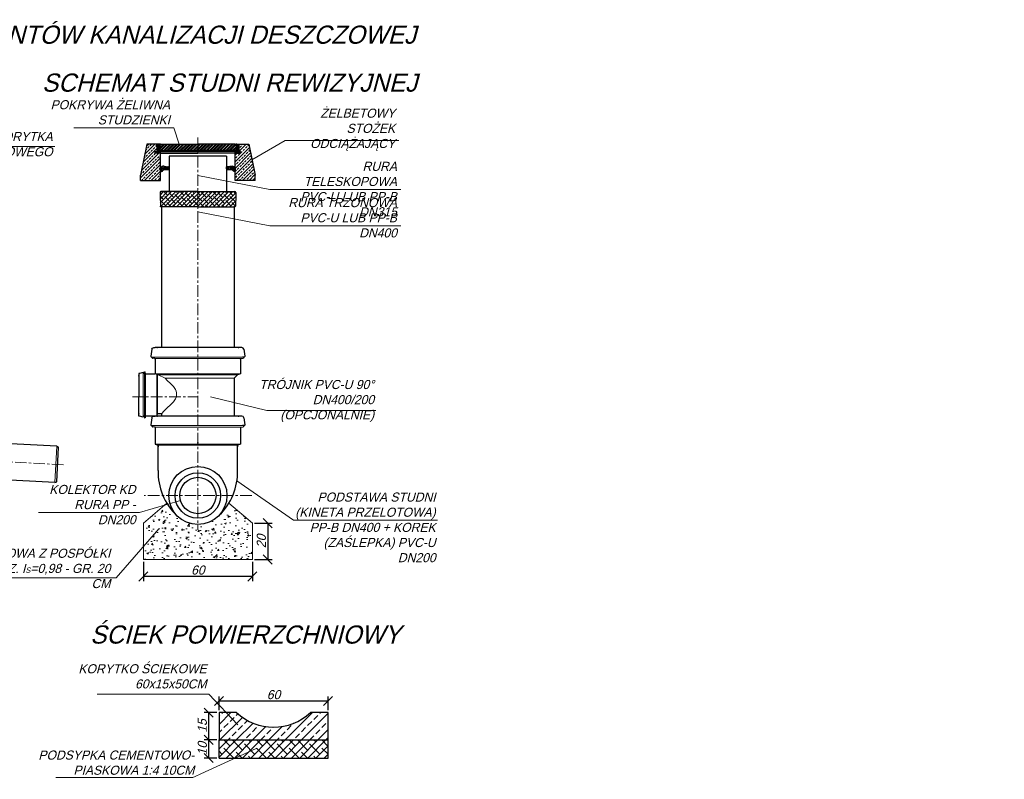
# Model space of a CAD drawing. Header units: millimetres. Extents: x -8866 to 77461, y -114325 to -28406.
# Tile 11 of 37: x 12902 to 13444, y -37705 to -37287. Entities that reach past the tile are written whole.
import ezdxf

# ---------------------------------------------------------------- set-up
doc = ezdxf.new("R2010")
doc.units = ezdxf.units.MM
doc.linetypes.add('CENTERX2', pattern=[20.32, 12.7, -2.54, 2.54, -2.54])
doc.linetypes.add('DASHDOT', pattern=[25.4, 12.7, -6.35, 0, -6.35])
for name, color, linetype, lineweight in [('0O', 7, 'Continuous', 18), ('5', 3, 'Continuous', 13), ('6', 2, 'Continuous', 25), ('8', 1, 'Continuous', 13)]:
    doc.layers.add(name, color=color, linetype=linetype, lineweight=lineweight)
doc.layers.add('MABO-1', color=7, linetype='Continuous')
doc.layers.add('PIPELIFE', color=7, linetype='Continuous')
doc.styles.get("Standard").update_dxf_attribs({"font": 'IC-isocp.shx', "oblique": 15})
doc.dimstyles.new('ISO-25', dxfattribs={"dimscale": 2, "dimtxt": 2.5, "dimasz": 2.5, "dimexe": 1.25, "dimexo": 0.625, "dimtad": 1, "dimtxsty": 'Standard', "dimblk": 'OBLIQUE', "dimcen": 2.5, "dimadec": 0, "dimazin": 0, "dimtfac": 1, "dimtmove": 0, "dimatfit": 3, "dimldrblk": 'OBLIQUE', "dimfxl": 1, "dimarcsym": 0})
pattern_1 = [(45, (9657.3493, -37283.11262), (-0.224506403, 0.224506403), []), (45, (9657.3493, -37282.95387), (-0.224506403, 0.224506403), [])]
pattern_2 = [(45, (9657.3493, -37283.1126), (-1.7960512, 1.7960512), []), (45, (9659.1453, -37283.1126), (-1.7960512, 1.7960512), [1.27, -0.635])]
pattern_3 = [(45, (9493.3694, -37502.1262), (-0.44901281, 0.44901281), [])]
pattern_4 = [(45, (9452.3723, -37502.1262), (-0.44901281, 0.44901281), [])]

# ---------------------------------------------------------------- blocks, each defined once
blk = doc.blocks.new('_Oblique')
at = {"color": 0, "linetype": 'ByBlock', "lineweight": -2}
blk.add_line((-0.5, -0.5), (0.5, 0.5), dxfattribs=at)
blk = doc.blocks.new('*D2876')
at = {"layer": '5', "color": 0, "lineweight": -2}
for p, q in [((13030.89, -37563.97), (13040.6, -37563.97)), ((13038.1, -37563.97), (13038.1, -37583.97)), ((13030.89, -37583.97), (13040.6, -37583.97))]:
    blk.add_line(p, q, dxfattribs=at)
at = {"layer": 'Defpoints', "color": 0}
for p in [(13029.64, -37563.97), (13029.64, -37583.97), (13038.1, -37583.97)]:
    blk.add_point(p, dxfattribs=at)
at = {"layer": '5', "color": 0, "lineweight": -2, "xscale": 5, "yscale": 5, "zscale": 5}
for p, rotation in [((13038.1, -37563.97), 90), ((13038.1, -37583.97), 270)]:
    blk.add_blockref('_Oblique', p, dxfattribs=dict(at, rotation=rotation))
at = {"layer": '5', "color": 0, "insert": (13034.59, -37573.97), "char_height": 5, "attachment_point": 5, "rotation": 90}
blk.add_mtext('20', dxfattribs=at)
blk = doc.blocks.new('*D2877')
at = {"layer": '5', "color": 0, "lineweight": -2}
for p, q in [((12969.64, -37585.22), (12969.64, -37595.81)), ((13029.64, -37585.22), (13029.64, -37595.81)), ((13029.64, -37593.31), (12969.64, -37593.31))]:
    blk.add_line(p, q, dxfattribs=at)
at = {"layer": 'Defpoints', "color": 0}
for p in [(12969.64, -37583.97), (13029.64, -37583.97), (12969.64, -37593.31)]:
    blk.add_point(p, dxfattribs=at)
at = {"layer": '5', "color": 0, "lineweight": -2, "xscale": 5, "yscale": 5, "zscale": 5, "rotation": 180}
blk.add_blockref('_Oblique', (12969.64, -37593.31), dxfattribs=at)
at = {"layer": '5', "color": 0, "lineweight": -2, "xscale": 5, "yscale": 5, "zscale": 5}
blk.add_blockref('_Oblique', (13029.64, -37593.31), dxfattribs=at)
at = {"layer": '5', "color": 0, "insert": (12999.64, -37589.8), "char_height": 5, "attachment_point": 5}
blk.add_mtext('60', dxfattribs=at)
blk = doc.blocks.new('r3')
at = {"color": 8, "linetype": 'Continuous', "lineweight": 18}
for p, q in [((10109.06, -37854.65), (10109.06, -37834.63)), ((10177.29, -37845.64), (10177.29, -37834.63)), ((10178.06, -37845.64), (10178.06, -37833.09)), ((10184.39, -37845.64), (10184.39, -37833.09)), ((10184.98, -37845.64), (10184.98, -37832.01)), ((10185.68, -37845.64), (10185.68, -37832.3)), ((10177.29, -37845.64), (10177.29, -37854.65)), ((10178.06, -37845.64), (10178.06, -37856.18)), ((10184.39, -37845.64), (10184.39, -37856.18)), ((10184.98, -37845.64), (10184.98, -37857.27)), ((10185.68, -37845.64), (10185.68, -37856.97))]:
    blk.add_line(p, q, dxfattribs=at)
at = {"color": 7, "linetype": 'CENTERX2', "lineweight": 18, "ltscale": 0.5}
blk.add_line((10104.88, -37844.64), (10192.75, -37844.64), dxfattribs=at)
at = {"layer": '6', "linetype": 'Continuous'}
for p, q in [((10109.06, -37834.63), (10108.06, -37835.13)), ((10108.06, -37854.15), (10108.06, -37835.13)), ((10109.06, -37834.63), (10177.29, -37834.63)), ((10178.06, -37833.09), (10177.29, -37834.63)), ((10184.39, -37833.09), (10178.06, -37833.09)), ((10184.39, -37833.09), (10184.52, -37832.15)), ((10184.98, -37832.01), (10184.69, -37832.01)), ((10185.06, -37832.83), (10184.98, -37832.01)), ((10185.11, -37832.88), (10185.47, -37832.88)), ((10185.53, -37832.84), (10185.61, -37832.35)), ((10185.68, -37832.3), (10187.73, -37832.88)), ((10187.73, -37832.88), (10188.01, -37832.88)), ((10188.06, -37832.94), (10188.06, -37832.99)), ((10188.06, -37832.99), (10188.06, -37845.64)), ((10188.06, -37856.28), (10188.06, -37845.64)), ((10109.06, -37854.65), (10108.06, -37854.15)), ((10109.06, -37854.65), (10177.29, -37854.65)), ((10178.06, -37856.18), (10177.29, -37854.65)), ((10184.39, -37856.18), (10178.06, -37856.18)), ((10184.39, -37856.18), (10184.52, -37857.13)), ((10184.98, -37857.27), (10184.69, -37857.27)), ((10185.06, -37856.45), (10184.98, -37857.27)), ((10185.11, -37856.4), (10185.47, -37856.4)), ((10185.53, -37856.44), (10185.61, -37856.93)), ((10185.68, -37856.97), (10187.73, -37856.4)), ((10187.73, -37856.4), (10188.01, -37856.4)), ((10188.06, -37856.34), (10188.06, -37856.28))]:
    blk.add_line(p, q, dxfattribs=at)
at = {"layer": '6', "linetype": 'Continuous', "extrusion": (0, 0, -1)}
for centre, radius, start, end in [((-10184.69, -37832.18), 0.168, 8.0001, 90), ((-10185.11, -37832.83), 0.056, 270, 354.9998), ((-10185.47, -37832.83), 0.056, 190, 269.9998), ((-10188.01, -37832.94), 0.056, 90, 180), ((-10184.69, -37857.1), 0.168, 270, 351.9999), ((-10185.11, -37856.45), 0.056, 5.0002, 90), ((-10185.47, -37856.45), 0.056, 90.0002, 170), ((-10188.01, -37856.34), 0.056, 180, 270)]:
    blk.add_arc(centre, radius, start, end, dxfattribs=at)
at = {"layer": '6', "linetype": 'Continuous'}
for centre, start, end in [((10185.67, -37832.36), 74.2285, 169.9996), ((10185.67, -37856.92), 190.0004, 285.7715)]:
    blk.add_arc(centre, 0.056, start, end, dxfattribs=at)
for p in [(10188.06, -37834.13), (10188.06, -37855.15)]:
    blk.add_point(p, dxfattribs=at)
blk = doc.blocks.new('*D2895')
at = {"layer": '5', "color": 0, "lineweight": -2}
for p, q in [((13010.06, -37668.19), (13003.11, -37668.19)), ((13005.61, -37683.19), (13005.61, -37668.19)), ((13010.06, -37683.19), (13003.11, -37683.19))]:
    blk.add_line(p, q, dxfattribs=at)
at = {"layer": 'Defpoints', "color": 0}
for p in [(13005.61, -37668.19), (13011.31, -37668.19), (13011.31, -37683.19)]:
    blk.add_point(p, dxfattribs=at)
at = {"layer": '5', "color": 0, "lineweight": -2, "xscale": 5, "yscale": 5, "zscale": 5}
for p, rotation in [((13005.61, -37668.19), 90), ((13005.61, -37683.19), 270)]:
    blk.add_blockref('_Oblique', p, dxfattribs=dict(at, rotation=rotation))
at = {"layer": '5', "color": 0, "insert": (13002.11, -37675.55), "char_height": 5, "attachment_point": 5, "rotation": 90}
blk.add_mtext('15', dxfattribs=at)
blk = doc.blocks.new('*D2896')
at = {"layer": '5', "color": 0, "lineweight": -2}
for p, q in [((13011.31, -37666.94), (13011.31, -37659.35)), ((13071.31, -37661.85), (13011.31, -37661.85)), ((13071.31, -37666.94), (13071.31, -37659.35))]:
    blk.add_line(p, q, dxfattribs=at)
at = {"layer": 'Defpoints', "color": 0}
for p in [(13011.31, -37661.85), (13011.31, -37668.19), (13071.31, -37668.19)]:
    blk.add_point(p, dxfattribs=at)
at = {"layer": '5', "color": 0, "lineweight": -2, "xscale": 5, "yscale": 5, "zscale": 5, "rotation": 180}
blk.add_blockref('_Oblique', (13011.31, -37661.85), dxfattribs=at)
at = {"layer": '5', "color": 0, "lineweight": -2, "xscale": 5, "yscale": 5, "zscale": 5}
blk.add_blockref('_Oblique', (13071.31, -37661.85), dxfattribs=at)
at = {"layer": '5', "color": 0, "insert": (13041.31, -37658.34), "char_height": 5, "attachment_point": 5}
blk.add_mtext('60', dxfattribs=at)
blk = doc.blocks.new('*D2897')
at = {"layer": '5', "color": 0, "lineweight": -2}
for p, q in [((13010.05, -37683.19), (13003.11, -37683.19)), ((13005.61, -37693.19), (13005.61, -37683.19)), ((13010.06, -37693.19), (13003.11, -37693.19))]:
    blk.add_line(p, q, dxfattribs=at)
at = {"layer": 'Defpoints', "color": 0}
for p in [(13005.61, -37683.19), (13011.3, -37683.19), (13011.31, -37693.19)]:
    blk.add_point(p, dxfattribs=at)
at = {"layer": '5', "color": 0, "lineweight": -2, "xscale": 5, "yscale": 5, "zscale": 5}
for p, rotation in [((13005.61, -37683.19), 90), ((13005.61, -37693.19), 270)]:
    blk.add_blockref('_Oblique', p, dxfattribs=dict(at, rotation=rotation))
at = {"layer": '5', "color": 0, "insert": (13002.11, -37688.05), "char_height": 5, "attachment_point": 5, "rotation": 90}
blk.add_mtext('10', dxfattribs=at)

msp = doc.modelspace()

# ---------------------------------------------------------------- hatches: boundary and pattern name
h = msp.add_hatch()
h.set_pattern_fill('ANSI31', color=256, scale=0.2, angle=180, style=0)
h.set_pattern_definition(pattern_4)
edge = h.paths.add_edge_path()
edge.add_line((12980.362, -37369.991), (12980.361, -37369.997))
edge.add_line((12980.361, -37369.997), (12980.361, -37369.997))
edge.add_spline(control_points=[(12980.361, -37369.997), (12980.226, -37370.146), (12979.985, -37370.412), (12979.407, -37370.472), (12979.144, -37369.935), (12979.136, -37369.499), (12979.135, -37369.219)], knot_values=[0.0114759, 0.0114759, 0.0114759, 0.0114759, 2.9566074, 5.2892618, 7.6300329, 11.7322369, 11.7322369, 11.7322369, 11.7322369], degree=3, periodic=0)
edge.add_line((12979.135, -37369.219), (12979.135, -37369.218))
edge.add_line((12979.135, -37369.218), (12979.135, -37369.216))
edge.add_line((12979.135, -37369.216), (12979.135, -37369.212))
edge.add_line((12979.135, -37369.212), (12979.135, -37369.205))
edge.add_line((12979.135, -37369.205), (12979.135, -37369.204))
edge.add_line((12979.135, -37369.204), (12979.135, -37369.204))
edge.add_line((12979.135, -37369.204), (12979.135, -37369.204))
edge.add_line((12979.135, -37369.204), (12979.135, -37369.203))
edge.add_line((12979.135, -37369.203), (12979.135, -37369.198))
edge.add_line((12979.135, -37369.198), (12979.135, -37369.196))
edge.add_line((12979.135, -37369.196), (12979.135, -37369.192))
edge.add_line((12979.135, -37369.192), (12979.135, -37369.128))
edge.add_line((12979.135, -37369.128), (12979.135, -37369.126))
edge.add_line((12979.135, -37369.126), (12979.135, -37369.125))
edge.add_line((12979.135, -37369.125), (12979.135, -37369.124))
edge.add_line((12979.135, -37369.124), (12979.135, -37369.124))
edge.add_line((12979.135, -37369.124), (12979.135, -37369.123))
edge.add_line((12979.135, -37369.123), (12979.135, -37369.122))
edge.add_line((12979.135, -37369.122), (12979.135, -37369.115))
edge.add_line((12979.135, -37369.115), (12979.135, -37369.113))
edge.add_line((12979.135, -37369.113), (12979.135, -37369.112))
edge.add_line((12979.135, -37369.112), (12979.135, -37369.102))
edge.add_line((12979.135, -37369.102), (12979.135, -37369.101))
edge.add_spline(control_points=[(12979.135, -37369.101), (12979.136, -37368.866), (12979.143, -37368.484), (12979.348, -37367.999), (12979.778, -37367.667), (12980.149, -37367.595), (12980.362, -37367.582)], knot_values=[12.3069177, 12.3069177, 12.3069177, 12.3069177, 15.7411839, 17.8880247, 20.4801321, 23.6478752, 23.6478752, 23.6478752, 23.6478752], degree=3, periodic=0)
edge.add_line((12980.362, -37367.582), (12980.362, -37369.991))
h = msp.add_hatch()
h.set_pattern_fill('ANSI31', color=256, scale=0.2, angle=180, style=0)
h.set_pattern_definition(pattern_4)
h.paths.add_polyline_path([(12980.819, -37367.588), (12980.819, -37369.608), (12980.362, -37369.608), (12980.362, -37367.588)])
h = msp.add_hatch()
h.set_pattern_fill('ANSI31', color=256, scale=0.2, angle=180, style=0)
h.set_pattern_definition(pattern_4)
h.paths.add_polyline_path([(12983.513, -37369.372), (12980.819, -37369.608), (12980.819, -37367.588), (12983.513, -37367.823, -0.3888751), (12983.914, -37368.262), (12983.914, -37368.596), (12983.914, -37368.6), (12983.914, -37368.934, -0.3888751), (12983.513, -37369.372)])
h = msp.add_hatch()
h.set_pattern_fill('ANSI31', color=256, scale=0.2, angle=180, style=0)
h.set_pattern_definition(pattern_3)
h.paths.add_polyline_path([(13018.454, -37369.608), (13015.761, -37369.372), (13015.475, -37369.231), (13015.36, -37368.934), (13015.36, -37368.6), (13015.36, -37368.596), (13015.36, -37368.262), (13015.475, -37367.964), (13015.761, -37367.823), (13018.454, -37367.588), (13018.454, -37369.608)])
h = msp.add_hatch()
h.set_pattern_fill('ANSI31', color=256, scale=0.2, angle=180, style=0)
h.set_pattern_definition(pattern_3)
edge = h.paths.add_edge_path()
edge.add_line((13018.454, -37367.588), (13018.342, -37367.588))
edge.add_spline(control_points=[(13018.342, -37367.588), (13018.756, -37367.566), (13019.346, -37367.551), (13019.926, -37367.999), (13020.131, -37368.484), (13020.138, -37368.866), (13020.138, -37369.101)], knot_values=[0.362181, 0.362181, 0.362181, 0.362181, 6.2822751, 8.8743824, 11.0212232, 14.4554894, 14.4554894, 14.4554894, 14.4554894], degree=3, periodic=0)
edge.add_line((13020.138, -37369.101), (13020.138, -37369.102))
edge.add_line((13020.138, -37369.102), (13020.138, -37369.112))
edge.add_line((13020.138, -37369.112), (13020.138, -37369.113))
edge.add_line((13020.138, -37369.113), (13020.138, -37369.115))
edge.add_line((13020.138, -37369.115), (13020.138, -37369.122))
edge.add_line((13020.138, -37369.122), (13020.138, -37369.123))
edge.add_line((13020.138, -37369.123), (13020.138, -37369.124))
edge.add_line((13020.138, -37369.124), (13020.138, -37369.124))
edge.add_line((13020.138, -37369.124), (13020.138, -37369.125))
edge.add_line((13020.138, -37369.125), (13020.138, -37369.126))
edge.add_line((13020.138, -37369.126), (13020.138, -37369.128))
edge.add_line((13020.138, -37369.128), (13020.138, -37369.192))
edge.add_line((13020.138, -37369.192), (13020.138, -37369.196))
edge.add_line((13020.138, -37369.196), (13020.138, -37369.198))
edge.add_line((13020.138, -37369.198), (13020.138, -37369.203))
edge.add_line((13020.138, -37369.203), (13020.138, -37369.204))
edge.add_line((13020.138, -37369.204), (13020.138, -37369.204))
edge.add_line((13020.138, -37369.204), (13020.138, -37369.204))
edge.add_line((13020.138, -37369.204), (13020.138, -37369.205))
edge.add_line((13020.138, -37369.205), (13020.138, -37369.212))
edge.add_line((13020.138, -37369.212), (13020.138, -37369.216))
edge.add_line((13020.138, -37369.216), (13020.138, -37369.218))
edge.add_line((13020.138, -37369.218), (13020.138, -37369.219))
edge.add_spline(control_points=[(13020.138, -37369.219), (13020.138, -37369.499), (13020.13, -37369.935), (13019.867, -37370.472), (13019.288, -37370.412), (13019.047, -37370.146), (13018.913, -37369.997)], knot_values=[15.0301702, 15.0301702, 15.0301702, 15.0301702, 19.1323743, 21.4731453, 23.8057998, 26.7509313, 26.7509313, 26.7509313, 26.7509313], degree=3, periodic=0)
edge.add_line((13018.913, -37369.997), (13018.913, -37369.997))
edge.add_line((13018.913, -37369.997), (13018.911, -37369.991))
edge.add_line((13018.911, -37369.991), (13018.454, -37369.608))
edge.add_line((13018.454, -37369.608), (13018.454, -37367.588))
at = {"layer": '0O', "linetype": 'DASHDOT'}
h = msp.add_hatch(dxfattribs=at)
h.set_pattern_fill('ANSI38', color=256, scale=0.5, angle=180, style=0)
h.set_pattern_definition([(45, (-308.8532, 336.7572), (-1.122532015, 1.122532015), []), (135, (-308.8532, 336.7572), (-3.367596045, 1.122532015), [3.96875, -2.38125])])
h.paths.add_polyline_path([(13020.456, -37382.047), (13020.456, -37383.538), (13020.273, -37389.516, -0.4052343), (13019.776, -37389.997), (12999.637, -37389.997), (12979.498, -37389.997, -0.4052343), (12979.001, -37389.516), (12978.817, -37383.538), (12978.817, -37382.047, -0.4142136), (12979.314, -37381.55), (12999.637, -37381.55), (13019.96, -37381.55, -0.4142136)])
at = {"layer": '8'}
h = msp.add_hatch(dxfattribs=at)
h.set_pattern_fill('AR-CONC', color=256, scale=0.05, style=0)
h.set_pattern_definition([(50, (-84.739, 33.556), (9.1092334, -0.7969543), [0.9525, -10.4775]), (355, (-84.739, 33.556), (-1.762171, 9.5528423), [0.762, -8.3820292]), (100.451445, (-83.98, 33.49), (7.3470624, 8.7558876), [0.8095004, -8.9045122]), (46.1842, (-84.739, 36.096), (13.553952, -2.1021164), [1.42875, -15.71625]), (96.635558, (-83.609, 35.921), (11.8702067, 12.3713062), [1.214251, -13.3567804]), (351.18415, (-84.739, 36.096), (11.8702067, 12.371306), [1.1429984, -12.5729866]), (21, (-83.469, 35.461), (7.5807196, -5.1132599), [0.9525, -10.4775]), (326, (-83.469, 35.461), (3.0901014, 9.2093983), [0.762, -8.382]), (71.451445, (-82.837, 35.035), (10.670821, 4.0961384), [0.8095004, -8.9044969]), (37.5, (-84.7388, 33.556), (0.15443016, 4.22775194), [0, -8.2804, 0, -8.509, 0, -8.41375]), (7.5, (-84.739, 33.556), (3.3409831, 5.00902874), [0, -4.8514, 0, -8.0899, 0, -3.20675]), (327.5, (-87.571, 33.556), (6.77952976, -0.2864372), [0, -3.175, 0, -9.906, 0, -13.1445]), (317.5, (-88.841, 33.556), (7.4064591, 1.27132455), [0, -4.1275, 0, -6.5786, 0, -9.3345])])
h.paths.add_polyline_path([(12969.637, -37563.971), (12980.062, -37554.994, 0.4585629), (13019.212, -37554.994), (13029.637, -37563.971), (13029.637, -37583.971), (12969.637, -37583.971)])
h = msp.add_hatch(dxfattribs=at)
h.set_pattern_fill('ANSI33', color=256, angle=180, style=0)
h.set_pattern_definition([(225, (4.989, -14.413), (4.4901281, -4.4901281), []), (225, (0.499, -14.413), (4.4901281, -4.4901281), [3.175, -1.5875])])
h.paths.add_polyline_path([(13011.315, -37668.187), (13016.315, -37668.187), (13018.513, -37668.187), (13020.919, -37668.187, 0.189103), (13041.315, -37676.187, 0.189103), (13061.711, -37668.187), (13066.315, -37668.187), (13071.315, -37668.187), (13071.315, -37683.187), (13011.315, -37683.187)])
h = msp.add_hatch(dxfattribs=at)
h.set_pattern_fill('ANSI38', color=256, style=0)
h.set_pattern_definition([(45, (4.989, -14.413), (-2.24506403, 2.24506403), []), (135, (4.989, -14.413), (-6.7351921, 2.24506403), [7.9375, -4.7625])])
h.paths.add_polyline_path([(13071.315, -37683.187), (13071.315, -37693.187), (13021.315, -37693.187), (13020.315, -37693.187), (13011.315, -37693.187), (13011.315, -37690.519), (13011.315, -37683.187)])
at = {"layer": 'PIPELIFE'}
h = msp.add_hatch(dxfattribs=at)
h.set_pattern_fill('ANSI33', color=0, scale=0.4, angle=180, style=0)
h.set_pattern_definition(pattern_2)
h.paths.add_polyline_path([(12971.637, -37355.428), (12977.137, -37355.428), (12977.137, -37359.428), (12976.137, -37359.428), (12976.137, -37360.428), (12979.137, -37360.428), (12979.137, -37375.428), (12968.137, -37375.428), (12968.137, -37372.528)])
h = msp.add_hatch(dxfattribs=at)
h.set_pattern_fill('STEEL', color=0, scale=0.1, angle=180, style=0)
h.set_pattern_definition(pattern_1)
h.paths.add_polyline_path([(12978.137, -37359.428), (12977.137, -37359.428), (12977.137, -37355.428), (12977.637, -37355.428), (12978.137, -37355.428)])
h.paths.add_polyline_path([(12979.137, -37359.428), (12979.137, -37360.428), (12976.137, -37360.428), (12976.137, -37359.428)])
h = msp.add_hatch(dxfattribs=at)
h.set_pattern_fill('STEEL', color=0, scale=0.4, angle=180, style=0)
h.set_pattern_definition([(45, (9657.3493, -37283.1126), (-0.8980256, 0.8980256), []), (45, (9657.3493, -37282.4776), (-0.8980256, 0.8980256), [])])
h.paths.add_polyline_path([(12999.637, -37355.428), (13020.137, -37355.428), (13020.637, -37355.428), (13020.637, -37358.928), (12999.637, -37358.928)])
h.paths.add_polyline_path([(12978.637, -37355.428), (12979.137, -37355.428), (12999.637, -37355.428), (12999.637, -37358.928), (12978.637, -37358.928)])
h = msp.add_hatch(dxfattribs=at)
h.set_pattern_fill('STEEL', color=0, scale=0.1, angle=180, style=0)
h.set_pattern_definition(pattern_1)
h.paths.add_polyline_path([(13021.137, -37355.428), (13022.137, -37355.428), (13022.137, -37359.428), (13021.137, -37359.428)])
h.paths.add_polyline_path([(13023.137, -37359.428), (13023.137, -37360.428), (13020.137, -37360.428), (13020.137, -37359.428)])
h = msp.add_hatch(dxfattribs=at)
h.set_pattern_fill('ANSI33', color=0, scale=0.4, angle=180, style=0)
h.set_pattern_definition(pattern_2)
h.paths.add_polyline_path([(13031.137, -37372.528), (13031.137, -37375.428), (13020.137, -37375.428), (13020.137, -37360.428), (13023.137, -37360.428), (13023.137, -37359.428), (13022.137, -37359.428), (13022.137, -37355.428), (13022.637, -37355.428), (13027.637, -37355.428)])

# ---------------------------------------------------------------- linework, layer by layer
at = {"color": 7, "linetype": 'CENTERX2', "lineweight": 18, "ltscale": 0.5}
for p, q in [((12999.637, -37351.737), (12999.637, -37567.567)), ((12963.595, -37494.383), (12999.637, -37494.383)), ((13029.271, -37548.743), (12970.003, -37548.743))]:
    msp.add_line(p, q, dxfattribs=at)
at = {"color": 8, "linetype": 'Continuous', "lineweight": 18}
for p, q in [((13024.207, -37472.59), (12975.066, -37472.59)), ((12975.995, -37473.432), (13023.279, -37473.432)), ((12969.516, -37494.383), (12969.516, -37481.049)), ((12970.217, -37494.383), (12970.217, -37480.752)), ((12970.813, -37494.383), (12970.813, -37481.839)), ((12976.188, -37481.839), (13023.086, -37481.839)), ((12976.188, -37481.839), (12977.784, -37482.266)), ((12977.137, -37494.383), (12977.137, -37481.839)), ((12977.415, -37494.383), (12977.415, -37482.167)), ((12977.784, -37482.266), (13021.489, -37482.266)), ((12977.784, -37482.266), (12977.784, -37482.353)), ((12981.68, -37484.266), (13019.639, -37484.266)), ((12969.516, -37494.383), (12969.516, -37505.718)), ((12970.217, -37494.383), (12970.217, -37506.015)), ((12970.813, -37494.383), (12970.813, -37504.928)), ((12977.137, -37494.383), (12977.137, -37504.928)), ((12977.415, -37494.383), (12977.415, -37503.891)), ((13024.207, -37510.3), (12975.066, -37510.3)), ((12975.995, -37511.143), (13023.279, -37511.143)), ((12976.188, -37520.549), (13023.086, -37520.549)), ((12977.784, -37520.977), (13021.489, -37520.977))]:
    msp.add_line(p, q, dxfattribs=at)
for points in [[(13015.36, -37368.934), (13015.36, -37368.262), (13015.475, -37367.964), (13015.761, -37367.823), (13018.454, -37367.588)], [(13015.36, -37368.934), (13015.475, -37369.231), (13015.761, -37369.372), (13018.454, -37369.608), (13018.911, -37369.991)], [(13020.919, -37668.187), (13016.315, -37668.187), (13011.315, -37668.187), (13011.315, -37683.187), (13071.315, -37683.187), (13071.315, -37668.187), (13066.315, -37668.187), (13061.711, -37668.187)]]:
    msp.add_lwpolyline(points)
at = {"color": 8, "linetype": 'Continuous', "lineweight": 18, "extrusion": (0, 0, -1)}
msp.add_lwpolyline([(-12979.634, -37503.891), (-12981.125, -37502.21), (-12982.829, -37500.529), (-12984.565, -37498.848), (-12986.151, -37497.167), (-12987.403, -37495.486), (-12987.561, -37495.119), (-12987.811, -37493.888), (-12987.911, -37492.965), (-12987.811, -37492.041), (-12987.561, -37490.81), (-12987.403, -37490.443), (-12986.151, -37488.762), (-12984.565, -37487.081), (-12982.829, -37485.401), (-12981.68, -37484.266), (-12977.784, -37482.353)], dxfattribs=at)
msp.add_arc((13041.315, -37646.187), 30, 227.16657, 312.83343)
for points in [[(12981.008, -37367.592), (12980.568, -37367.568), (12979.947, -37367.536), (12979.348, -37367.999), (12979.135, -37368.502), (12979.135, -37369.207), (12979.135, -37369.918), (12979.407, -37370.472), (12979.986, -37370.412), (12980.228, -37370.145), (12980.362, -37369.995)], [(13018.266, -37367.592), (13018.706, -37367.568), (13019.326, -37367.536), (13019.926, -37367.999), (13020.138, -37368.502), (13020.138, -37369.207), (13020.138, -37369.918), (13019.867, -37370.472), (13019.288, -37370.412), (13019.046, -37370.145), (13018.911, -37369.995)]]:
    msp.add_open_spline(points, degree=3, knots=[0, 0, 0, 0, 6.2822751, 8.8743824, 11.0212232, 14.7504881, 19.1323743, 21.4731453, 23.8057998, 26.7624071, 26.7624071, 26.7624071, 26.7624071])
at = {"layer": '5'}
for p, q in [((12931.433, -37346.508), (12986.418, -37346.508)), ((12989.387, -37355.428), (12986.418, -37346.508)), ((13029.387, -37363.978), (13047.667, -37353.327)), ((13047.667, -37353.327), (13110.336, -37353.327)), ((12828.294, -37356.633), (12920.912, -37356.633)), ((12999.637, -37372.619), (13039.225, -37380.405)), ((13039.225, -37380.405), (13111.315, -37380.405)), ((12999.637, -37392.575), (13039.225, -37400.361)), ((13039.225, -37400.361), (13111.315, -37400.361)), ((13006.684, -37494.383), (13037.555, -37501.931)), ((13037.555, -37501.931), (13097.682, -37501.931)), ((13021.157, -37540.651), (13052.346, -37562.309)), ((12990.043, -37551.563), (12967.504, -37558.188)), ((12911.905, -37558.188), (12967.504, -37558.188)), ((13052.346, -37562.309), (13131.538, -37562.309)), ((12978.104, -37567.152), (12954.723, -37594.053)), ((12954.723, -37594.053), (12859.82, -37594.053))]:
    msp.add_line(p, q, dxfattribs=at)
msp.add_lwpolyline([(12982.507, -37552.888), (12969.637, -37563.971), (12969.637, -37583.971), (13029.637, -37583.971), (13029.637, -37563.971), (13016.767, -37552.888)], dxfattribs=at)
msp.add_circle((12999.637, -37548.743), 10, dxfattribs=at)
at = {"layer": '6'}
for p, q in [((12971.637, -37355.428), (12968.137, -37372.528)), ((12979.137, -37355.428), (12971.637, -37355.428)), ((12976.137, -37359.428), (12979.137, -37359.428)), ((12978.137, -37355.428), (12978.137, -37359.428)), ((12978.637, -37355.428), (12978.637, -37358.928)), ((12978.637, -37358.928), (12999.637, -37358.928)), ((12979.137, -37355.428), (12999.637, -37355.428)), ((12979.137, -37375.428), (12979.137, -37359.428)), ((13020.137, -37355.428), (12999.637, -37355.428)), ((13020.637, -37358.928), (12999.637, -37358.928)), ((13020.137, -37355.428), (13027.637, -37355.428)), ((13023.137, -37359.428), (13020.137, -37359.428)), ((13020.137, -37375.428), (13020.137, -37359.428)), ((13020.637, -37355.428), (13020.637, -37358.928)), ((13021.137, -37355.428), (13021.137, -37359.428)), ((13027.637, -37355.428), (13031.137, -37372.528)), ((12968.137, -37375.428), (12968.137, -37372.528)), ((12968.137, -37375.428), (12979.137, -37375.428)), ((13031.137, -37375.428), (13020.137, -37375.428)), ((13031.137, -37375.428), (13031.137, -37372.528)), ((12978.817, -37382.047), (12978.817, -37383.538)), ((12978.817, -37383.538), (12979.001, -37389.516)), ((12999.637, -37381.55), (12979.314, -37381.55)), ((12999.637, -37381.55), (13019.96, -37381.55)), ((13020.456, -37383.538), (13020.273, -37389.516)), ((13020.456, -37382.047), (13020.456, -37383.538)), ((12999.637, -37389.997), (12979.498, -37389.997)), ((12999.637, -37389.997), (13019.776, -37389.997)), ((13011.315, -37693.187), (13011.315, -37683.187)), ((13071.315, -37693.187), (13071.315, -37683.187)), ((13011.315, -37693.187), (13071.315, -37693.187))]:
    msp.add_line(p, q, dxfattribs=at)
at = {"layer": '6', "linetype": 'Continuous'}
for p, q in [((12983.884, -37362.127), (12983.884, -37381.55)), ((13015.389, -37362.127), (12983.884, -37362.127)), ((13015.389, -37362.127), (13015.389, -37381.55)), ((12979.634, -37389.997), (12979.634, -37467.379)), ((13019.639, -37389.997), (13019.639, -37467.379)), ((12975.355, -37467.379), (12976.131, -37467.379)), ((13023.143, -37467.379), (12976.131, -37467.379)), ((13023.919, -37467.379), (13023.143, -37467.379)), ((12974.299, -37468.305), (12973.804, -37472.084)), ((12974.249, -37472.59), (12975.066, -37472.59)), ((12974.479, -37472.641), (12975.066, -37472.59)), ((12974.479, -37472.641), (12974.479, -37473.024)), ((12975.995, -37473.432), (12974.672, -37473.246)), ((13023.279, -37473.432), (13024.602, -37473.246)), ((13025.025, -37472.59), (13024.207, -37472.59)), ((13024.795, -37472.641), (13024.207, -37472.59)), ((13024.795, -37472.641), (13024.795, -37473.024)), ((13024.975, -37468.305), (13025.469, -37472.084)), ((12976.188, -37473.654), (12976.188, -37481.839)), ((13023.086, -37473.654), (13023.086, -37481.839)), ((12967.137, -37481.682), (12967.137, -37481.738)), ((12967.137, -37481.738), (12967.137, -37494.383)), ((12967.473, -37481.626), (12967.193, -37481.626)), ((12969.516, -37481.049), (12967.473, -37481.626)), ((12969.673, -37481.579), (12969.587, -37481.093)), ((12970.089, -37481.626), (12969.728, -37481.626)), ((12970.145, -37481.574), (12970.217, -37480.752)), ((12970.217, -37480.752), (12970.514, -37480.752)), ((12970.813, -37481.839), (12970.68, -37480.896)), ((12970.813, -37481.839), (12976.188, -37481.839)), ((13019.639, -37484.266), (13021.489, -37482.353)), ((13019.639, -37484.266), (13019.639, -37505.089)), ((13023.086, -37481.839), (13021.489, -37482.266)), ((13021.489, -37482.266), (13021.489, -37482.353)), ((12967.137, -37505.028), (12967.137, -37494.383)), ((12967.137, -37505.084), (12967.137, -37505.028)), ((12967.473, -37505.141), (12967.193, -37505.141)), ((12969.516, -37505.718), (12967.473, -37505.141)), ((12969.673, -37505.187), (12969.587, -37505.673)), ((12970.089, -37505.141), (12969.728, -37505.141)), ((12970.145, -37505.192), (12970.217, -37506.015)), ((12970.217, -37506.015), (12970.514, -37506.015)), ((12970.813, -37504.928), (12970.68, -37505.87)), ((12970.813, -37504.928), (12977.137, -37504.928)), ((12974.299, -37506.016), (12973.804, -37509.794)), ((12975.355, -37505.089), (12976.131, -37505.089)), ((13023.143, -37505.089), (12976.131, -37505.089)), ((12977.137, -37504.928), (12977.415, -37503.891)), ((12979.634, -37503.891), (12977.415, -37503.891)), ((12979.634, -37503.891), (12979.634, -37505.089)), ((13023.919, -37505.089), (13023.143, -37505.089)), ((13024.975, -37506.016), (13025.469, -37509.794)), ((12974.249, -37510.3), (12975.066, -37510.3)), ((12974.479, -37510.352), (12975.066, -37510.3)), ((12974.479, -37510.352), (12974.479, -37510.735)), ((12975.995, -37511.143), (12974.672, -37510.957)), ((12976.188, -37511.365), (12976.188, -37520.549)), ((13023.086, -37511.365), (13023.086, -37520.549)), ((13023.279, -37511.143), (13024.602, -37510.957)), ((13025.025, -37510.3), (13024.207, -37510.3)), ((13024.795, -37510.352), (13024.207, -37510.3)), ((13024.795, -37510.352), (13024.795, -37510.735)), ((12976.188, -37520.549), (12977.784, -37520.977)), ((12977.784, -37520.977), (12977.784, -37521.96)), ((12977.784, -37534.967), (12977.784, -37521.064)), ((13023.086, -37520.549), (13021.489, -37520.977)), ((13021.489, -37520.977), (13021.489, -37521.96)), ((13021.489, -37534.967), (13021.489, -37521.064))]:
    msp.add_line(p, q, dxfattribs=at)
for radius in [16, 12.5, 10]:
    msp.add_circle((12999.637, -37548.743), radius, dxfattribs=at)
at = {"layer": '6'}
for centre, start, end in [((12979.314, -37382.047), 90, 180), ((13019.96, -37382.047), 0, 90)]:
    msp.add_arc(centre, 0.497, start, end, dxfattribs=at)
at = {"layer": '6', "extrusion": (0, 0, -1)}
for centre, start, end in [((-12979.498, -37389.5), 270, 358.23792), ((-13019.776, -37389.5), 181.76208, 270)]:
    msp.add_arc(centre, 0.497, start, end, dxfattribs=at)
at = {"layer": '6', "linetype": 'Continuous', "extrusion": (0, 0, -1)}
for centre, radius, start, end in [((-12975.355, -37468.444), 1.065, 7.45802, 89.99999), ((-13023.31, -37473.654), 0.224, 0.00001, 81.99999), ((-13024.571, -37473.024), 0.224, 180, 262), ((-13025.025, -37472.142), 0.448, 172.542, 270), ((-12967.193, -37481.682), 0.056, 0, 90), ((-12969.728, -37481.57), 0.056, 270.00024, 350.00001), ((-12970.089, -37481.57), 0.056, 185.00015, 270.00001), ((-12970.514, -37480.92), 0.168, 90, 171.99994), ((-12967.193, -37505.084), 0.056, 270, 0), ((-12969.728, -37505.197), 0.056, 9.99999, 89.99976), ((-12970.089, -37505.197), 0.056, 89.99999, 174.99985), ((-12970.514, -37505.847), 0.168, 188.00006, 270), ((-12975.355, -37506.154), 1.065, 7.45802, 89.99999), ((-13023.31, -37511.365), 0.224, 0.00001, 81.99999), ((-13024.571, -37510.735), 0.224, 180, 262), ((-13025.025, -37509.852), 0.448, 172.542, 270)]:
    msp.add_arc(centre, radius, start, end, dxfattribs=at)
at = {"layer": '6', "linetype": 'Continuous'}
for centre, radius, start, end in [((13023.919, -37468.444), 1.065, 7.45802, 89.99999), ((12974.249, -37472.142), 0.448, 172.542, 270), ((12974.703, -37473.024), 0.224, 180, 262), ((12975.963, -37473.654), 0.224, 0.00001, 81.99999), ((12969.532, -37481.102), 0.056, 10.00037, 105.77145), ((12969.532, -37505.664), 0.056, 254.22855, 349.99963), ((13023.919, -37506.154), 1.065, 7.45802, 89.99999), ((12974.249, -37509.852), 0.448, 172.542, 270), ((12974.703, -37510.735), 0.224, 180, 262), ((12975.963, -37511.365), 0.224, 0.00001, 81.99999), ((13010.613, -37535.899), 32.841, 178.3739, 226.29705), ((12988.661, -37535.899), 32.841, 313.70295, 1.6261)]:
    msp.add_arc(centre, radius, start, end, dxfattribs=at)
for p in [(12977.224, -37467.379), (13022.05, -37467.379), (12967.137, -37482.875), (12967.137, -37503.891), (12977.224, -37505.089), (13022.05, -37505.089)]:
    msp.add_point(p, dxfattribs=at)
at = {"layer": 'MABO-1', "linetype": 'Continuous'}
msp.add_point((12999.637, -37519.829), dxfattribs=at)
at = {"layer": 'PIPELIFE', "color": 0}
for p, q in [((12976.137, -37360.428), (12976.137, -37359.428)), ((12977.637, -37355.428), (12976.637, -37355.428)), ((12977.137, -37355.428), (12977.137, -37359.428)), ((12977.637, -37355.428), (12977.137, -37355.428)), ((12979.137, -37359.428), (12999.637, -37359.428)), ((13020.137, -37359.428), (12999.637, -37359.428)), ((13021.137, -37355.428), (13020.637, -37355.428)), ((13021.637, -37355.428), (13022.637, -37355.428)), ((13021.637, -37355.428), (13022.137, -37355.428)), ((13022.137, -37355.428), (13022.137, -37359.428)), ((13023.137, -37360.428), (13023.137, -37359.428)), ((12979.137, -37360.428), (12976.137, -37360.428)), ((12979.137, -37360.428), (12999.637, -37360.428)), ((13020.137, -37360.428), (12999.637, -37360.428)), ((13020.137, -37360.428), (13023.137, -37360.428)), ((12980.819, -37367.588), (12983.513, -37367.823)), ((12980.819, -37369.608), (12983.513, -37369.372)), ((12983.914, -37368.262), (12983.914, -37368.6)), ((12983.914, -37368.596), (12983.914, -37368.934)), ((13015.36, -37368.262), (13015.36, -37368.6)), ((13015.36, -37368.596), (13015.36, -37368.934)), ((13018.454, -37367.588), (13015.761, -37367.823)), ((13018.454, -37369.608), (13015.761, -37369.372))]:
    msp.add_line(p, q, dxfattribs=at)
at = {"layer": 'PIPELIFE', "color": 0, "extrusion": (0, 0, -1)}
for centre, start, end in [((-12980.865, -37370.126), 14.99893, 84.99962), ((-13018.409, -37370.126), 95.00038, 165.00107)]:
    msp.add_arc(centre, 0.52, start, end, dxfattribs=at)
at = {"layer": 'PIPELIFE', "color": 0}
for centre, start, end in [((12983.474, -37368.262), 0.00058, 84.99986), ((12983.474, -37368.934), 275.00073, 0), ((13015.8, -37368.262), 95.00014, 179.99942), ((13015.8, -37368.934), 180, 264.99927)]:
    msp.add_arc(centre, 0.44, start, end, dxfattribs=at)

# ---------------------------------------------------------------- block references
at = {"layer": '0O', "linetype": 'DASHDOT', "xscale": -1, "rotation": 356.8280114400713}
msp.add_blockref('r3', (25109.102, -304.381), dxfattribs=at)

# ---------------------------------------------------------------- texts
at = {"char_height": 10, "attachment_point": 2}
for s, insert, width in [('\\pxt2.49835;SCHEMAT ELEMENTÓW KANALIZACJI DESZCZOWEJ', (12949.978, -37290.186), 662.53886), ('\\pxt2.49835;SCHEMAT STUDNI REWIZYJNEJ', (13017.109, -37316.576), 662.53886), ('\\pxt2.49835;ŚCIEK POWIERZCHNIOWY', (13025.779, -37620.241), 279.54635)]:
    msp.add_mtext(s, dxfattribs=dict(at, insert=insert, width=width))
at = {"layer": '5', "char_height": 5, "attachment_point": 3}
for s, insert, width in [('\\pxt4.9967;{\\Fic-isocp.shx|c1;POKRYWA ŻELIWNA STUDZIENKI}', (12984.317, -37331.234), 65.76532), ('\\pxt4.9967;{\\Fic-isocp.shx|c1;ŻELBETOWY STOŻEK ODCIĄŻAJĄCY}', (13108.235, -37335.896), 65.76532), ('\\pxt5;{\\Fic-isocp.shx|c1;ZARYS KORYTKA ŚCIEKOWEGO}', (12919.694, -37348.756), 96.72175), ('\\pxt4.9967;{\\Fic-isocp.shx|c1;RURA TELESKOPOWA PVC-U LUB PP-B DN315}', (13109.215, -37365.131), 69.98955), ('\\pxt4.9967;{\\Fic-isocp.shx|c1;RURA TRZONOWA PVC-U LUB PP-B DN400}', (13109.215, -37385.087), 73.21073), ('\\pxt4.9967;{\\Fic-isocp.shx|c1;TRÓJNIK PVC-U 90%%D DN400/200 (OPCJONALNIE)}', (13096.659, -37485.176), 65.76532), ('\\pxt4.9967;{\\Fic-isocp.shx|c1;KOLEKTOR KD RURA PP - DN200}', (12965.403, -37542.914), 52.42912), ('{\\Fic-isocp.shx|c1;PODSTAWA STUDNI (KINETA PRZELOTOWA) PP-B DN400 + KOREK (ZAŚLEPKA) PVC-U DN200}', (13130.514, -37547.113), 78.78509), ('\\pxt5;PODBUDOWA Z POSPÓŁKI ZAGĘSZCZ. I{\\H0.6x;S}=0,98 - GR. 20 CM', (12951.492, -37578.023), 91.67105)]:
    msp.add_mtext(s, dxfattribs=dict(at, insert=insert, width=width))
at = {"layer": '5', "insert": (13004.458, -37641.57), "char_height": 5, "width": 73.21073, "attachment_point": 3, "bg_fill": 2}
msp.add_mtext('\\pxt49.9667;{\\Fic-isocp.shx|c1;KORYTKO ŚCIEKOWE 60x15x50CM}', dxfattribs=at)

# ---------------------------------------------------------------- dimensions: what is measured, and where the dimension line sits
at = {"layer": '5'}
for base, p1, p2, angle, picture, middle in [((13038.096, -37583.971), (13029.637, -37563.971), (13029.637, -37583.971), 90, '*D2876', (13034.594, -37573.971)), ((12969.637, -37593.306), (13029.637, -37583.971), (12969.637, -37583.971), 180, '*D2877', (12999.637, -37589.804))]:
    dim = msp.add_linear_dim(base=base, p1=p1, p2=p2, angle=angle, dimstyle='ISO-25', dxfattribs=at)
    dim.commit()
    dim.dimension.update_dxf_attribs({"geometry": picture, "text_midpoint": middle})
dim = msp.add_linear_dim(base=(13005.614, -37668.187), p1=(13011.315, -37683.187), p2=(13011.315, -37668.187), angle=90, dimstyle='ISO-25', override={"dimblk": 'Oblique'}, dxfattribs=at)
dim.commit()
dim.dimension.update_dxf_attribs({"geometry": '*D2895', "text_midpoint": (13005.614, -37675.549), "dimtype": 160})

# ---------------------------------------------------------------- next in the draw order: linework, layer by layer
for q in [(12944.136, -37658.137), (13021.711, -37674.837)]:
    msp.add_line((13005.627, -37658.137), q, dxfattribs=at)

# ---------------------------------------------------------------- next in the draw order: texts
at = {"layer": '5', "insert": (12997.658, -37689.058), "char_height": 5, "width": 93.31313, "attachment_point": 3, "bg_fill": 2}
msp.add_mtext('\\pxt49.9633;{\\Fic-isocp.shx|c1;PODSYPKA CEMENTOWO-\\PPIASKOWA 1:4 10CM}', dxfattribs=at)

# ---------------------------------------------------------------- next in the draw order: dimensions: what is measured, and where the dimension line sits
at = {"layer": '5'}
dim = msp.add_linear_dim(base=(13011.315, -37661.846), p1=(13071.315, -37668.187), p2=(13011.315, -37668.187), angle=180, dimstyle='ISO-25', override={"dimblk": 'Oblique'}, dxfattribs=at)
dim.commit()
dim.dimension.update_dxf_attribs({"geometry": '*D2896', "text_midpoint": (13041.315, -37658.344)})

# ---------------------------------------------------------------- next in the draw order: linework, layer by layer
for p, q in [((12996.961, -37703.815), (13031.754, -37687.919)), ((12921.449, -37703.815), (12996.961, -37703.815))]:
    msp.add_line(p, q, dxfattribs=at)

# ---------------------------------------------------------------- next in the draw order: dimensions: what is measured, and where the dimension line sits
dim = msp.add_linear_dim(base=(13005.614, -37683.187), p1=(13011.315, -37693.187), p2=(13011.301, -37683.187), angle=90, dimstyle='ISO-25', override={"dimblk": 'Oblique'}, dxfattribs=at)
dim.commit()
dim.dimension.update_dxf_attribs({"geometry": '*D2897', "text_midpoint": (13005.614, -37688.052), "dimtype": 160})

doc.saveas('drawing.dxf')
